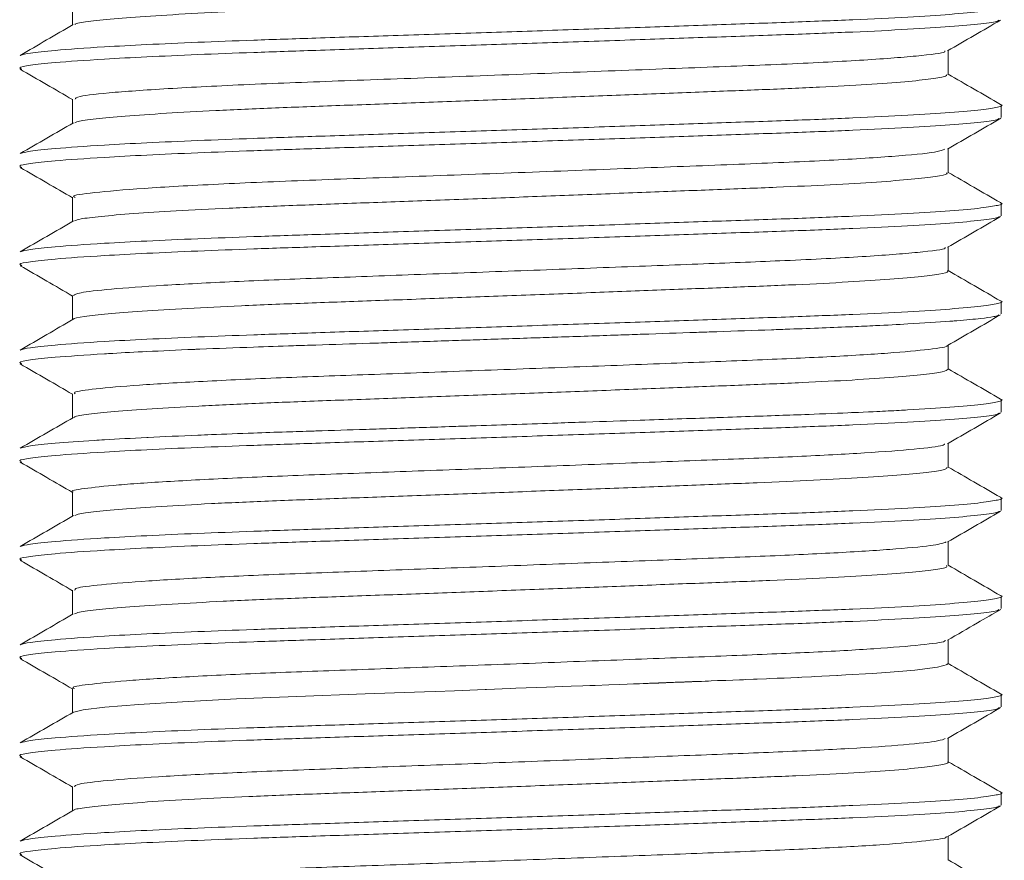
# Model space of a CAD drawing. Header units: millimetres. Extents: x 0 to 210, y 0 to 297.
# Tile 18 of 38: x 69 to 79, y 208 to 216. Entities that reach past the tile are written whole.
import ezdxf

# ---------------------------------------------------------------- set-up
doc = ezdxf.new("R2010")
doc.units = ezdxf.units.MM
doc.linetypes.add('HIDDEN', pattern=[1.905, 1.27, -0.635])
doc.layers.add('FORMAT', color=7, linetype='HIDDEN')

msp = doc.modelspace()

# ---------------------------------------------------------------- linework, layer by layer
at = {"layer": 'FORMAT', "linetype": 'Continuous', "lineweight": 15}
for p, q in [((69.133, 216.409), (69.133, 216.163)), ((78.051, 215.659), (78.051, 215.904)), ((69.133, 215.409), (69.133, 215.163)), ((78.592, 215.221), (78.592, 215.346)), ((78.051, 214.659), (78.051, 214.904)), ((69.133, 214.409), (69.133, 214.163)), ((78.592, 214.221), (78.592, 214.346)), ((78.051, 213.659), (78.051, 213.904)), ((69.133, 213.409), (69.133, 213.163)), ((78.592, 213.221), (78.592, 213.346)), ((78.051, 212.659), (78.051, 212.904)), ((69.133, 212.409), (69.133, 212.163)), ((78.592, 212.221), (78.592, 212.346)), ((78.051, 211.659), (78.051, 211.904)), ((69.133, 211.409), (69.133, 211.163)), ((78.592, 211.221), (78.592, 211.346)), ((78.051, 210.659), (78.051, 210.904)), ((69.133, 210.409), (69.133, 210.163)), ((78.592, 210.221), (78.592, 210.346)), ((78.051, 209.659), (78.051, 209.904)), ((69.133, 209.409), (69.133, 209.163)), ((78.592, 209.221), (78.592, 209.346)), ((78.051, 208.659), (78.051, 208.904)), ((69.133, 208.409), (69.133, 208.163)), ((78.592, 208.221), (78.592, 208.346)), ((78.051, 207.659), (78.051, 207.904))]:
    msp.add_line(p, q, dxfattribs=at)
at = {"layer": 'FORMAT', "linetype": 'Continuous', "lineweight": 0, "flags": 128}
msp.add_lwpolyline([(78.037, 209.659), (78.044, 209.651), (77.942, 209.624), (77.712, 209.596), (77.589, 209.585), (77.373, 209.568), (77.278, 209.562), (77.009, 209.546), (76.965, 209.543), (76.925, 209.541), (76.916, 209.54), (76.688, 209.529), (76.658, 209.527), (76.561, 209.523), (76.526, 209.521), (76.519, 209.521), (76.377, 209.514), (76.382, 209.515), (76.364, 209.514), (76.333, 209.513), (76.309, 209.512), (76.236, 209.509), (76.2, 209.507), (76.106, 209.503), (76.098, 209.503), (76.091, 209.503), (76.069, 209.502), (76.082, 209.502), (76.076, 209.502), (76.074, 209.502), (75.983, 209.499), (75.967, 209.498), (75.956, 209.497), (75.943, 209.497), (75.948, 209.497), (75.927, 209.496), (75.932, 209.496), (75.856, 209.494), (75.859, 209.494), (75.857, 209.494), (75.788, 209.491), (75.786, 209.491), (75.775, 209.49), (75.76, 209.49), (75.743, 209.489), (75.72, 209.488), (75.718, 209.488), (75.703, 209.488), (75.701, 209.488), (75.637, 209.485), (75.636, 209.485), (75.61, 209.484), (75.609, 209.484), (75.598, 209.484), (75.595, 209.483), (75.576, 209.483), (75.576, 209.483), (75.537, 209.481), (75.53, 209.481), (75.5, 209.48), (75.489, 209.479), (75.48, 209.479), (75.478, 209.479), (75.472, 209.479), (75.454, 209.478), (75.454, 209.478), (75.446, 209.478), (75.44, 209.477), (75.432, 209.477), (75.427, 209.477), (75.411, 209.476), (75.403, 209.476), (75.381, 209.475), (75.373, 209.475), (75.368, 209.475), (75.368, 209.475), (75.361, 209.474), (75.361, 209.474), (75.361, 209.474), (75.36, 209.474), (75.359, 209.474), (75.356, 209.474), (75.334, 209.473), (75.326, 209.473), (75.326, 209.473), (75.322, 209.473), (75.322, 209.473), (75.305, 209.472), (75.305, 209.472), (75.304, 209.472), (75.297, 209.472), (75.289, 209.472), (75.289, 209.472), (75.275, 209.471), (75.275, 209.471), (75.271, 209.471), (75.271, 209.471), (75.255, 209.47), (75.255, 209.47), (75.245, 209.47), (75.244, 209.47), (75.24, 209.47), (75.239, 209.47), (75.234, 209.47), (75.234, 209.47), (75.219, 209.469), (75.217, 209.469), (75.207, 209.468), (75.203, 209.468), (75.2, 209.468), (75.199, 209.468), (75.197, 209.468), (75.192, 209.468), (75.192, 209.468), (75.188, 209.468), (75.186, 209.468), (75.184, 209.468), (75.182, 209.468), (75.177, 209.467), (75.174, 209.467), (75.166, 209.467), (75.164, 209.467), (75.162, 209.467), (75.162, 209.467), (75.16, 209.467), (75.16, 209.467), (75.159, 209.467), (75.159, 209.467), (75.158, 209.467), (75.151, 209.466), (75.148, 209.466), (75.148, 209.466), (75.147, 209.466), (75.147, 209.466), (75.141, 209.466), (75.141, 209.466), (75.138, 209.466), (75.136, 209.466), (75.136, 209.466), (75.13, 209.466), (75.13, 209.466), (75.124, 209.465), (75.124, 209.465), (75.121, 209.465), (75.119, 209.465), (75.119, 209.465), (75.112, 209.465), (75.112, 209.465), (75.108, 209.465), (75.105, 209.465), (75.102, 209.464), (75.098, 209.464), (75.067, 209.463), (75.06, 209.463), (75.06, 209.463), (75.06, 209.463), (75.06, 209.463), (75.06, 209.463), (75.06, 209.463), (75.06, 209.463), (75.06, 209.463), (75.06, 209.463), (75.06, 209.463), (75.06, 209.463), (75.06, 209.463), (75.06, 209.463), (75.06, 209.463), (75.06, 209.463), (75.06, 209.463), (75.06, 209.463), (75.06, 209.463), (75.06, 209.463), (75.06, 209.463), (75.06, 209.463), (75.06, 209.463), (75.06, 209.463), (75.06, 209.463), (75.06, 209.463), (75.06, 209.463), (75.06, 209.463), (75.06, 209.463), (75.06, 209.463), (75.06, 209.463), (75.06, 209.463), (75.06, 209.463), (75.06, 209.463), (75.06, 209.463), (75.06, 209.463), (75.06, 209.463), (75.06, 209.463), (75.06, 209.463), (75.06, 209.463), (75.06, 209.463), (75.06, 209.463), (75.06, 209.463), (75.06, 209.463), (75.06, 209.463), (75.06, 209.463), (75.06, 209.463), (75.06, 209.463), (75.06, 209.463), (75.06, 209.463), (75.06, 209.463), (75.06, 209.463), (75.06, 209.463), (75.06, 209.463), (75.06, 209.463), (75.06, 209.463), (75.06, 209.463), (75.06, 209.463), (75.06, 209.463), (75.06, 209.463), (75.059, 209.463), (75.059, 209.463), (75.059, 209.463), (75.059, 209.463), (75.059, 209.463), (75.059, 209.463), (75.059, 209.463), (75.058, 209.463), (75.058, 209.463), (75.058, 209.463), (75.058, 209.463), (75.057, 209.463), (75.056, 209.463), (75.055, 209.463), (75.055, 209.463), (75.053, 209.463), (75.053, 209.463), (75.051, 209.463), (75.051, 209.463), (75.048, 209.462), (75.047, 209.462), (75.044, 209.462), (75.044, 209.462), (75.039, 209.462), (75.032, 209.462), (75.032, 209.462), (75.031, 209.462), (75.025, 209.461), (75.021, 209.461), (75.01, 209.461), (75.01, 209.461), (75.01, 209.461), (74.996, 209.46), (74.99, 209.46), (74.97, 209.459), (74.951, 209.459), (74.951, 209.459), (74.943, 209.458), (74.908, 209.457), (74.908, 209.457), (74.907, 209.457), (74.862, 209.455), (74.862, 209.455), (74.845, 209.455), (74.783, 209.452), (74.781, 209.452), (74.7, 209.449), (74.594, 209.445), (74.594, 209.445), (74.457, 209.44), (74.456, 209.44), (74.402, 209.438), (74.329, 209.435), (74.21, 209.431), (73.961, 209.421), (73.648, 209.41), (73.59, 209.407), (73.349, 209.398), (73.336, 209.398), (73.024, 209.386), (72.831, 209.379), (72.716, 209.375), (72.411, 209.364), (72.114, 209.353), (71.418, 209.328), (70.804, 209.302), (70.252, 209.274), (69.809, 209.246), (69.462, 209.218), (69.241, 209.192), (69.147, 209.168)], dxfattribs=at)
at = {"layer": 'FORMAT', "linetype": 'Continuous', "lineweight": 0}
for points, knots in [([(78.044, 216.659), (78.037, 216.651), (78.022, 216.635), (77.842, 216.608), (77.549, 216.58), (77.137, 216.552), (76.63, 216.525), (76.03, 216.5), (75.367, 216.475), (74.648, 216.447), (73.905, 216.419), (73.146, 216.391), (72.407, 216.364), (71.695, 216.338), (71.043, 216.313), (70.458, 216.286), (69.967, 216.258), (69.573, 216.23), (69.305, 216.202), (69.163, 216.182), (69.157, 216.17), (69.156, 216.167)], [0, 0, 0, 0, 0.049405, 0.103329, 0.158816, 0.21275, 0.268248, 0.32218, 0.377675, 0.431599, 0.487086, 0.541019, 0.596516, 0.650448, 0.705946, 0.759869, 0.815356, 0.869288, 0.924783, 0.978717, 1, 1, 1, 1]), ([(68.6, 215.854), (68.626, 215.862), (68.679, 215.878), (68.957, 215.907), (69.369, 215.937), (69.882, 215.964), (70.394, 215.987), (70.973, 216.009), (71.639, 216.031), (72.401, 216.056), (73.234, 216.083), (74.084, 216.111), (74.913, 216.139), (75.712, 216.167), (76.444, 216.191), (77.101, 216.217), (77.653, 216.244), (78.093, 216.272), (78.406, 216.3), (78.568, 216.328), (78.623, 216.345), (78.584, 216.354), (78.583, 216.354)], [0, 0, 0, 0, 0.051759, 0.106211, 0.173817, 0.218415, 0.263918, 0.308516, 0.35402, 0.406935, 0.461384, 0.514302, 0.568754, 0.62168, 0.676141, 0.729057, 0.783507, 0.836423, 0.890873, 0.943799, 0.99826, 1, 1, 1, 1]), ([(68.616, 215.714), (68.606, 215.719), (68.577, 215.732), (68.688, 215.753), (68.953, 215.782), (69.37, 215.812), (69.882, 215.839), (70.394, 215.862), (70.973, 215.884), (71.639, 215.906), (72.401, 215.931), (73.234, 215.958), (74.084, 215.986), (74.913, 216.014), (75.712, 216.042), (76.444, 216.066), (77.101, 216.092), (77.652, 216.119), (78.095, 216.147), (78.398, 216.175), (78.559, 216.198), (78.565, 216.21), (78.567, 216.213)], [0, 0, 0, 0, 0.030653, 0.083654, 0.138192, 0.205906, 0.250574, 0.296149, 0.340818, 0.386394, 0.439393, 0.493929, 0.54693, 0.601468, 0.654478, 0.709026, 0.762026, 0.816562, 0.869562, 0.924098, 0.977108, 1, 1, 1, 1]), ([(78.016, 215.9), (78.018, 215.896), (78.028, 215.88), (77.755, 215.847), (77.198, 215.804), (76.39, 215.763), (75.414, 215.727), (74.308, 215.684), (73.144, 215.641), (72.026, 215.6), (71.014, 215.563), (70.157, 215.521), (69.531, 215.478), (69.176, 215.44), (69.164, 215.418), (69.159, 215.409)], [0, 0, 0, 0, 0.022014, 0.106167, 0.19102, 0.273747, 0.354536, 0.438496, 0.523402, 0.606418, 0.687085, 0.770833, 0.855771, 0.939055, 1, 1, 1, 1]), ([(78.037, 215.659), (78.037, 215.653), (78.037, 215.639), (77.893, 215.614), (77.625, 215.586), (77.241, 215.558), (76.75, 215.531), (76.174, 215.505), (75.519, 215.481), (74.816, 215.453), (74.071, 215.425), (73.32, 215.397), (72.569, 215.37), (71.854, 215.344), (71.182, 215.319), (70.585, 215.292), (70.068, 215.264), (69.654, 215.236), (69.354, 215.208), (69.183, 215.186), (69.164, 215.173), (69.157, 215.168)], [0, 0, 0, 0, 0.03645, 0.092008, 0.146002, 0.20156, 0.255565, 0.311138, 0.365131, 0.42069, 0.474683, 0.53024, 0.584245, 0.639817, 0.693813, 0.749375, 0.803368, 0.858926, 0.912931, 0.968502, 1, 1, 1, 1]), ([(68.603, 214.855), (68.628, 214.862), (68.681, 214.878), (68.957, 214.907), (69.369, 214.937), (69.882, 214.964), (70.394, 214.987), (70.973, 215.009), (71.639, 215.031), (72.401, 215.056), (73.234, 215.083), (74.084, 215.111), (74.913, 215.139), (75.712, 215.167), (76.444, 215.191), (77.101, 215.217), (77.653, 215.244), (78.093, 215.272), (78.406, 215.3), (78.568, 215.328), (78.623, 215.345), (78.584, 215.354), (78.583, 215.354)], [0, 0, 0, 0, 0.050436, 0.104963, 0.172661, 0.21732, 0.262885, 0.307544, 0.35311, 0.406097, 0.460621, 0.513611, 0.568137, 0.621136, 0.675671, 0.728659, 0.783184, 0.836172, 0.890696, 0.943695, 0.99823, 1, 1, 1, 1]), ([(68.617, 214.713), (68.606, 214.718), (68.577, 214.732), (68.688, 214.753), (68.953, 214.782), (69.37, 214.812), (69.882, 214.839), (70.394, 214.862), (70.973, 214.884), (71.639, 214.906), (72.401, 214.931), (73.234, 214.958), (74.084, 214.986), (74.913, 215.014), (75.712, 215.042), (76.444, 215.066), (77.101, 215.092), (77.652, 215.119), (78.095, 215.147), (78.398, 215.175), (78.559, 215.198), (78.566, 215.21), (78.568, 215.213)], [0, 0, 0, 0, 0.031859, 0.084766, 0.139207, 0.206799, 0.251388, 0.296882, 0.341471, 0.386965, 0.43987, 0.494308, 0.547215, 0.601656, 0.654571, 0.709022, 0.761927, 0.816366, 0.869272, 0.92371, 0.976626, 1, 1, 1, 1]), ([(78.017, 214.9), (77.995, 214.89), (77.943, 214.866), (77.518, 214.826), (76.834, 214.783), (75.939, 214.746), (74.894, 214.706), (73.747, 214.663), (72.596, 214.62), (71.522, 214.583), (70.579, 214.543), (69.817, 214.5), (69.331, 214.457), (69.114, 214.428), (69.153, 214.412), (69.161, 214.408)], [0, 0, 0, 0, 0.0628089, 0.147622, 0.2317549, 0.3127104, 0.395072, 0.4798091, 0.5641125, 0.645317, 0.727353, 0.8119929, 0.8964461, 0.9779607, 1, 1, 1, 1]), ([(78.034, 214.659), (78.038, 214.655), (78.05, 214.643), (77.935, 214.621), (77.698, 214.593), (77.335, 214.564), (76.871, 214.537), (76.309, 214.511), (75.675, 214.487), (74.976, 214.46), (74.244, 214.432), (73.487, 214.403), (72.739, 214.376), (72.009, 214.349), (71.331, 214.325), (70.71, 214.298), (70.178, 214.271), (69.736, 214.243), (69.412, 214.215), (69.205, 214.19), (69.169, 214.175), (69.153, 214.168)], [0, 0, 0, 0, 0.025386, 0.079381, 0.134941, 0.188943, 0.244512, 0.298517, 0.35409, 0.408084, 0.463645, 0.517646, 0.573212, 0.627219, 0.682792, 0.736787, 0.792347, 0.846346, 0.901911, 0.955918, 1, 1, 1, 1]), ([(68.604, 213.855), (68.629, 213.862), (68.682, 213.878), (68.957, 213.907), (69.369, 213.937), (69.882, 213.964), (70.394, 213.987), (70.973, 214.009), (71.639, 214.031), (72.401, 214.056), (73.234, 214.083), (74.084, 214.111), (74.913, 214.139), (75.712, 214.167), (76.444, 214.191), (77.101, 214.217), (77.653, 214.244), (78.093, 214.272), (78.406, 214.3), (78.569, 214.328), (78.622, 214.345), (78.581, 214.355), (78.579, 214.355)], [0, 0, 0, 0, 0.049846, 0.104288, 0.171881, 0.216471, 0.261965, 0.306555, 0.35205, 0.404955, 0.459395, 0.512302, 0.566744, 0.61966, 0.674111, 0.727017, 0.781457, 0.834363, 0.888803, 0.941719, 0.99617, 1, 1, 1, 1]), ([(68.617, 213.713), (68.606, 213.718), (68.577, 213.732), (68.688, 213.753), (68.953, 213.782), (69.37, 213.812), (69.882, 213.839), (70.394, 213.862), (70.973, 213.884), (71.639, 213.906), (72.401, 213.931), (73.234, 213.958), (74.084, 213.986), (74.913, 214.014), (75.712, 214.042), (76.444, 214.066), (77.101, 214.092), (77.652, 214.119), (78.095, 214.147), (78.398, 214.175), (78.559, 214.198), (78.565, 214.209), (78.567, 214.213)], [0, 0, 0, 0, 0.031733, 0.08469, 0.139182, 0.20684, 0.251471, 0.297009, 0.34164, 0.387178, 0.440133, 0.494624, 0.547581, 0.602074, 0.65504, 0.709542, 0.762498, 0.816989, 0.869945, 0.924436, 0.977402, 1, 1, 1, 1]), ([(78.018, 213.899), (78.021, 213.897), (78.034, 213.881), (77.769, 213.848), (77.223, 213.805), (76.451, 213.766), (75.564, 213.732), (74.602, 213.695), (73.573, 213.657), (72.553, 213.619), (71.601, 213.585), (70.749, 213.551), (70.029, 213.513), (69.5, 213.474), (69.184, 213.439), (69.157, 213.419), (69.144, 213.409)], [0, 0, 0, 0, 0.018766, 0.102885, 0.187805, 0.270695, 0.342365, 0.416627, 0.492215, 0.56712, 0.639446, 0.71203, 0.787061, 0.862617, 0.936693, 1, 1, 1, 1]), ([(78.04, 213.659), (78.043, 213.657), (78.062, 213.647), (77.971, 213.627), (77.763, 213.599), (77.428, 213.571), (76.983, 213.543), (76.445, 213.516), (75.822, 213.492), (75.14, 213.466), (74.409, 213.438), (73.661, 213.41), (72.904, 213.382), (72.173, 213.355), (71.476, 213.331), (70.846, 213.305), (70.288, 213.277), (69.829, 213.249), (69.47, 213.221), (69.245, 213.194), (69.138, 213.177), (69.144, 213.168), (69.144, 213.167)], [0, 0, 0, 0, 0.011672, 0.06717, 0.121101, 0.176595, 0.230538, 0.286045, 0.339981, 0.395481, 0.449412, 0.504906, 0.558848, 0.614354, 0.668292, 0.723794, 0.777725, 0.833219, 0.88716, 0.942665, 0.996604, 1, 1, 1, 1]), ([(68.6, 212.854), (68.626, 212.862), (68.679, 212.878), (68.957, 212.907), (69.369, 212.937), (69.882, 212.964), (70.394, 212.987), (70.973, 213.009), (71.639, 213.031), (72.401, 213.056), (73.234, 213.083), (74.084, 213.111), (74.913, 213.139), (75.712, 213.167), (76.444, 213.191), (77.101, 213.217), (77.653, 213.244), (78.093, 213.272), (78.406, 213.3), (78.568, 213.328), (78.623, 213.345), (78.584, 213.354), (78.583, 213.354)], [0, 0, 0, 0, 0.051648, 0.106122, 0.173754, 0.21837, 0.263891, 0.308506, 0.354027, 0.406963, 0.461434, 0.514373, 0.568846, 0.621793, 0.676275, 0.729212, 0.783684, 0.83662, 0.891091, 0.944038, 0.998521, 1, 1, 1, 1]), ([(68.616, 212.714), (68.606, 212.719), (68.577, 212.732), (68.688, 212.753), (68.953, 212.782), (69.283, 212.805), (69.62, 212.825), (69.908, 212.84), (70.212, 212.854), (70.402, 212.862), (70.596, 212.87), (70.913, 212.882), (71.318, 212.896), (71.711, 212.908), (72.052, 212.919), (72.516, 212.934), (72.879, 212.946), (73.36, 212.962), (73.719, 212.974), (74.203, 212.99), (74.563, 213.002), (74.846, 213.012), (75.114, 213.021), (75.377, 213.03), (75.82, 213.045), (76.138, 213.056), (76.607, 213.073), (76.967, 213.087), (77.356, 213.104), (77.711, 213.123), (77.952, 213.138), (78.098, 213.149), (78.22, 213.159), (78.384, 213.174), (78.499, 213.191), (78.565, 213.203), (78.566, 213.21), (78.567, 213.213)], [0, 0, 0, 0, 0.030631, 0.083601, 0.138108, 0.205782, 0.215397, 0.250444, 0.292765, 0.296, 0.297866, 0.340647, 0.370139, 0.386223, 0.423451, 0.43923, 0.478329, 0.493775, 0.53164, 0.546783, 0.586516, 0.601329, 0.602397, 0.639828, 0.654347, 0.694704, 0.708901, 0.76187, 0.783214, 0.816423, 0.869392, 0.871714, 0.879662, 0.923928, 0.960235, 0.976946, 1, 1, 1, 1]), ([(78.037, 212.9), (78.038, 212.899), (78.054, 212.887), (77.873, 212.861), (77.475, 212.823), (76.851, 212.785), (76.076, 212.751), (75.174, 212.717), (74.176, 212.679), (73.141, 212.641), (72.146, 212.604), (71.231, 212.572), (70.43, 212.535), (69.78, 212.497), (69.347, 212.459), (69.137, 212.43), (69.155, 212.414), (69.161, 212.409)], [0, 0, 0, 0, 0.004048, 0.078261, 0.15377, 0.228568, 0.300769, 0.37332, 0.44829, 0.523755, 0.597714, 0.669249, 0.742989, 0.818401, 0.893493, 0.966323, 1, 1, 1, 1]), ([(78.051, 212.659), (78.039, 212.65), (78.015, 212.633), (77.82, 212.605), (77.512, 212.577), (77.094, 212.549), (76.572, 212.522), (75.971, 212.498), (75.296, 212.472), (74.579, 212.444), (73.828, 212.416), (73.076, 212.388), (72.333, 212.361), (71.631, 212.336), (70.98, 212.311), (70.408, 212.283), (69.922, 212.255), (69.542, 212.227), (69.284, 212.2), (69.156, 212.18), (69.154, 212.17), (69.153, 212.168)], [0, 0, 0, 0, 0.054018, 0.109603, 0.163625, 0.219213, 0.273243, 0.328841, 0.382859, 0.438444, 0.492464, 0.548049, 0.60208, 0.657678, 0.711696, 0.76728, 0.821297, 0.87688, 0.930911, 0.986509, 1, 1, 1, 1]), ([(68.603, 211.855), (68.628, 211.862), (68.681, 211.878), (68.939, 211.905), (69.229, 211.927), (69.55, 211.946), (69.738, 211.956), (70.055, 211.972), (70.272, 211.982), (70.636, 211.996), (70.934, 212.008), (71.284, 212.02), (71.499, 212.026), (71.767, 212.035), (72.039, 212.044), (72.504, 212.059), (72.88, 212.071), (73.44, 212.09), (73.895, 212.105), (74.453, 212.124), (74.991, 212.142), (75.431, 212.157), (75.706, 212.166), (75.974, 212.176), (76.412, 212.191), (76.684, 212.2), (77.17, 212.221), (76.984, 212.213), (77.243, 212.224), (77.403, 212.232), (77.51, 212.237), (77.776, 212.252), (78.093, 212.272), (78.406, 212.3), (78.568, 212.328), (78.623, 212.345), (78.584, 212.354), (78.583, 212.354)], [0, 0, 0, 0, 0.050138, 0.104596, 0.160353, 0.172267, 0.21687, 0.217954, 0.262381, 0.273745, 0.307006, 0.331364, 0.350259, 0.352545, 0.387172, 0.405508, 0.444784, 0.460005, 0.512929, 0.531308, 0.567432, 0.617824, 0.620373, 0.625206, 0.674857, 0.704352, 0.727825, 0.728333, 0.751298, 0.751419, 0.774263, 0.783355, 0.836277, 0.890734, 0.943666, 0.998134, 1, 1, 1, 1]), ([(68.617, 211.713), (68.606, 211.718), (68.577, 211.732), (68.688, 211.753), (68.953, 211.782), (69.37, 211.812), (69.882, 211.839), (70.394, 211.862), (70.973, 211.884), (71.639, 211.906), (72.401, 211.931), (73.234, 211.958), (74.084, 211.986), (74.913, 212.014), (75.712, 212.042), (76.444, 212.066), (77.101, 212.092), (77.652, 212.119), (78.095, 212.147), (78.398, 212.175), (78.559, 212.198), (78.566, 212.21), (78.568, 212.213)], [0, 0, 0, 0, 0.031939, 0.08485, 0.139295, 0.206893, 0.251485, 0.296983, 0.341575, 0.387073, 0.439982, 0.494425, 0.547336, 0.601781, 0.6547, 0.709155, 0.762064, 0.816508, 0.869417, 0.92386, 0.976779, 1, 1, 1, 1]), ([(78.015, 211.9), (78.012, 211.894), (78.001, 211.877), (77.733, 211.845), (77.236, 211.807), (76.544, 211.77), (75.713, 211.738), (74.767, 211.702), (73.744, 211.663), (72.717, 211.625), (71.752, 211.59), (70.88, 211.557), (70.139, 211.519), (69.565, 211.481), (69.237, 211.443), (69.101, 211.422), (69.137, 211.409), (69.139, 211.409)], [0, 0, 0, 0, 0.034826, 0.109799, 0.185238, 0.259143, 0.330657, 0.404418, 0.479822, 0.554876, 0.627642, 0.699627, 0.77428, 0.849787, 0.924139, 0.995818, 1, 1, 1, 1]), ([(78.039, 211.659), (78.037, 211.652), (78.031, 211.637), (77.871, 211.612), (77.594, 211.584), (77.195, 211.555), (76.7, 211.528), (76.111, 211.503), (75.456, 211.478), (74.741, 211.451), (74.001, 211.423), (73.243, 211.394), (72.501, 211.367), (71.783, 211.341), (71.123, 211.317), (70.527, 211.29), (70.025, 211.262), (69.617, 211.233), (69.333, 211.206), (69.175, 211.184), (69.162, 211.172), (69.158, 211.168)], [0, 0, 0, 0, 0.043092, 0.097075, 0.152624, 0.206618, 0.262178, 0.316171, 0.37173, 0.425713, 0.481262, 0.535255, 0.590813, 0.644807, 0.700367, 0.754351, 0.809901, 0.863892, 0.919448, 0.973443, 1, 1, 1, 1]), ([(68.603, 210.855), (68.628, 210.862), (68.681, 210.878), (68.957, 210.907), (69.369, 210.937), (69.882, 210.964), (70.394, 210.987), (70.973, 211.009), (71.639, 211.031), (72.401, 211.056), (73.234, 211.083), (74.084, 211.111), (74.913, 211.139), (75.712, 211.167), (76.444, 211.191), (77.101, 211.217), (77.653, 211.244), (78.093, 211.272), (78.406, 211.3), (78.569, 211.328), (78.622, 211.345), (78.581, 211.355), (78.579, 211.355)], [0, 0, 0, 0, 0.050104, 0.10453, 0.172105, 0.216683, 0.262165, 0.306742, 0.352224, 0.405115, 0.459539, 0.512432, 0.566859, 0.61976, 0.674196, 0.727087, 0.781513, 0.834404, 0.888828, 0.94173, 0.996166, 1, 1, 1, 1]), ([(68.617, 210.713), (68.606, 210.718), (68.577, 210.732), (68.688, 210.753), (68.953, 210.782), (69.37, 210.812), (69.882, 210.839), (70.394, 210.862), (70.973, 210.884), (71.639, 210.906), (72.401, 210.931), (73.234, 210.958), (74.084, 210.986), (74.913, 211.014), (75.712, 211.042), (76.444, 211.066), (77.101, 211.092), (77.652, 211.119), (78.095, 211.147), (78.398, 211.175), (78.559, 211.198), (78.565, 211.21), (78.567, 211.213)], [0, 0, 0, 0, 0.03178, 0.084728, 0.139212, 0.206858, 0.251482, 0.297012, 0.341636, 0.387166, 0.440113, 0.494594, 0.547543, 0.602027, 0.654984, 0.709477, 0.762424, 0.816907, 0.869854, 0.924335, 0.977293, 1, 1, 1, 1]), ([(78.032, 210.9), (78.001, 210.889), (77.935, 210.866), (77.551, 210.829), (76.966, 210.791), (76.212, 210.756), (75.33, 210.723), (74.346, 210.686), (73.311, 210.647), (72.305, 210.61), (71.375, 210.577), (70.553, 210.542), (69.874, 210.503), (69.402, 210.465), (69.154, 210.434), (69.157, 210.416), (69.159, 210.409)], [0, 0, 0, 0, 0.0657851, 0.1412581, 0.2163519, 0.2891286, 0.3612078, 0.4359461, 0.5115102, 0.5858898, 0.6576044, 0.730931, 0.8062426, 0.8815679, 0.9549333, 1, 1, 1, 1]), ([(78.035, 210.659), (78.038, 210.654), (78.045, 210.641), (77.918, 210.618), (77.666, 210.59), (77.296, 210.562), (76.818, 210.534), (76.253, 210.508), (75.606, 210.484), (74.909, 210.457), (74.167, 210.429), (73.416, 210.401), (72.663, 210.373), (71.944, 210.347), (71.264, 210.323), (70.657, 210.296), (70.128, 210.268), (69.701, 210.24), (69.385, 210.212), (69.194, 210.188), (69.165, 210.173), (69.153, 210.167)], [0, 0, 0, 0, 0.029504, 0.084991, 0.138914, 0.1944, 0.248336, 0.303836, 0.357762, 0.413251, 0.467175, 0.522662, 0.576597, 0.632098, 0.686025, 0.741517, 0.795441, 0.850928, 0.904863, 0.960363, 1, 1, 1, 1]), ([(68.6, 209.854), (68.626, 209.862), (68.679, 209.878), (68.957, 209.907), (69.369, 209.937), (69.882, 209.964), (70.394, 209.987), (70.973, 210.009), (71.639, 210.031), (72.401, 210.056), (73.234, 210.083), (74.084, 210.111), (74.913, 210.139), (75.712, 210.167), (76.444, 210.191), (77.101, 210.217), (77.653, 210.244), (78.093, 210.272), (78.406, 210.3), (78.568, 210.328), (78.623, 210.345), (78.585, 210.354), (78.584, 210.354)], [0, 0, 0, 0, 0.051549, 0.106042, 0.173699, 0.21833, 0.263867, 0.308498, 0.354036, 0.40699, 0.461481, 0.514438, 0.56893, 0.621896, 0.676398, 0.729353, 0.783844, 0.836799, 0.89129, 0.944255, 0.998757, 1, 1, 1, 1]), ([(68.616, 209.714), (68.606, 209.719), (68.577, 209.732), (68.688, 209.753), (68.953, 209.782), (69.37, 209.812), (69.882, 209.839), (70.394, 209.862), (70.973, 209.884), (71.639, 209.906), (72.401, 209.931), (73.234, 209.958), (74.084, 209.986), (74.913, 210.014), (75.712, 210.042), (76.444, 210.066), (77.101, 210.092), (77.652, 210.119), (78.095, 210.147), (78.398, 210.175), (78.559, 210.198), (78.566, 210.21), (78.568, 210.213)], [0, 0, 0, 0, 0.030679, 0.083655, 0.138168, 0.20585, 0.250498, 0.296052, 0.3407, 0.386255, 0.439229, 0.49374, 0.546717, 0.60123, 0.654215, 0.708737, 0.761712, 0.816224, 0.869199, 0.92371, 0.976695, 1, 1, 1, 1]), ([(78.02, 209.9), (78.02, 209.896), (78.023, 209.881), (77.794, 209.852), (77.334, 209.813), (76.668, 209.776), (75.859, 209.743), (74.93, 209.708), (73.915, 209.669), (72.883, 209.631), (71.906, 209.595), (71.016, 209.563), (70.25, 209.526), (69.646, 209.487), (69.275, 209.449), (69.114, 209.425), (69.146, 209.411), (69.152, 209.409)], [0, 0, 0, 0, 0.022864, 0.097576, 0.173084, 0.247379, 0.319023, 0.39234, 0.467613, 0.542871, 0.616142, 0.687808, 0.762137, 0.837648, 0.912332, 0.984357, 1, 1, 1, 1]), ([(68.604, 208.855), (68.629, 208.862), (68.682, 208.878), (68.957, 208.907), (69.369, 208.937), (69.882, 208.964), (70.394, 208.987), (70.973, 209.009), (71.639, 209.031), (72.401, 209.056), (73.234, 209.083), (74.084, 209.111), (74.913, 209.139), (75.712, 209.167), (76.444, 209.191), (77.101, 209.217), (77.653, 209.244), (78.093, 209.272), (78.406, 209.3), (78.568, 209.328), (78.623, 209.345), (78.584, 209.354), (78.582, 209.354)], [0, 0, 0, 0, 0.049932, 0.104475, 0.172195, 0.216868, 0.262448, 0.307121, 0.3527, 0.405705, 0.460246, 0.513252, 0.567796, 0.62081, 0.675363, 0.728368, 0.78291, 0.835915, 0.890456, 0.943471, 0.998024, 1, 1, 1, 1]), ([(68.617, 208.713), (68.606, 208.718), (68.576, 208.732), (68.688, 208.753), (68.953, 208.782), (69.37, 208.812), (69.882, 208.839), (70.394, 208.862), (70.973, 208.884), (71.639, 208.906), (72.401, 208.931), (73.234, 208.958), (74.084, 208.986), (74.913, 209.014), (75.712, 209.042), (76.444, 209.066), (77.101, 209.092), (77.652, 209.119), (78.095, 209.147), (78.398, 209.175), (78.559, 209.198), (78.566, 209.21), (78.567, 209.213)], [0, 0, 0, 0, 0.031991, 0.084907, 0.139358, 0.206963, 0.251561, 0.297063, 0.34166, 0.387163, 0.440077, 0.494526, 0.547443, 0.601894, 0.654819, 0.709279, 0.762195, 0.816644, 0.869559, 0.924008, 0.976933, 1, 1, 1, 1]), ([(78.021, 208.9), (78.004, 208.891), (77.963, 208.871), (77.628, 208.835), (77.076, 208.797), (76.346, 208.762), (75.483, 208.729), (74.513, 208.692), (73.482, 208.653), (72.467, 208.616), (71.522, 208.582), (70.68, 208.548), (69.974, 208.51), (69.465, 208.471), (69.172, 208.437), (69.157, 208.417), (69.15, 208.409)], [0, 0, 0, 0, 0.0535316, 0.1288119, 0.2040467, 0.2772689, 0.3489488, 0.4233023, 0.4988084, 0.573458, 0.645439, 0.7182072, 0.7932622, 0.8686644, 0.9424207, 1, 1, 1, 1]), ([(78.045, 208.659), (78.047, 208.658), (78.068, 208.649), (77.989, 208.63), (77.798, 208.603), (77.477, 208.574), (77.045, 208.546), (76.519, 208.52), (75.905, 208.495), (75.231, 208.469), (74.503, 208.442), (73.757, 208.414), (72.999, 208.385), (72.265, 208.358), (71.562, 208.334), (70.923, 208.308), (70.354, 208.281), (69.882, 208.253), (69.509, 208.224), (69.267, 208.197), (69.148, 208.179), (69.15, 208.169), (69.151, 208.168)], [0, 0, 0, 0, 0.00515, 0.0606959, 0.1146719, 0.1702125, 0.2241998, 0.2797529, 0.333735, 0.3892829, 0.4432589, 0.4987995, 0.5527859, 0.608338, 0.6623217, 0.7178714, 0.7718473, 0.8273879, 0.8813732, 0.9369239, 0.9909091, 1, 1, 1, 1]), ([(68.603, 207.855), (68.628, 207.862), (68.681, 207.878), (68.957, 207.907), (69.369, 207.937), (69.882, 207.964), (70.394, 207.987), (70.973, 208.009), (71.639, 208.031), (72.401, 208.056), (73.234, 208.083), (74.084, 208.111), (74.913, 208.139), (75.712, 208.167), (76.444, 208.191), (77.101, 208.217), (77.653, 208.244), (78.093, 208.272), (78.406, 208.3), (78.569, 208.328), (78.622, 208.345), (78.581, 208.355), (78.579, 208.355)], [0, 0, 0, 0, 0.050379, 0.104794, 0.172354, 0.216922, 0.262393, 0.306961, 0.352433, 0.405312, 0.459725, 0.512606, 0.567021, 0.619911, 0.674335, 0.727215, 0.781628, 0.834508, 0.88892, 0.94181, 0.996234, 1, 1, 1, 1]), ([(68.617, 207.713), (68.606, 207.718), (68.577, 207.732), (68.688, 207.753), (68.953, 207.782), (69.37, 207.812), (69.882, 207.839), (70.394, 207.862), (70.973, 207.884), (71.639, 207.906), (72.401, 207.931), (73.234, 207.958), (74.084, 207.986), (74.913, 208.014), (75.712, 208.042), (76.444, 208.066), (77.101, 208.092), (77.652, 208.119), (78.095, 208.147), (78.398, 208.175), (78.559, 208.198), (78.565, 208.21), (78.567, 208.213)], [0, 0, 0, 0, 0.031794, 0.084733, 0.139208, 0.206843, 0.25146, 0.296982, 0.341598, 0.387121, 0.440058, 0.494531, 0.547471, 0.601945, 0.654894, 0.709378, 0.762316, 0.816789, 0.869727, 0.9242, 0.977148, 1, 1, 1, 1]), ([(78.03, 207.9), (78.031, 207.898), (78.044, 207.885), (77.847, 207.858), (77.427, 207.819), (76.789, 207.782), (76.001, 207.749), (75.09, 207.714), (74.086, 207.676), (73.051, 207.637), (72.062, 207.601), (71.156, 207.569), (70.367, 207.532), (69.732, 207.494), (69.32, 207.455), (69.129, 207.428), (69.153, 207.413), (69.159, 207.409)], [0, 0, 0, 0, 0.010268, 0.08471, 0.160277, 0.234958, 0.306958, 0.379829, 0.454962, 0.530413, 0.604188, 0.675761, 0.749761, 0.825266, 0.900273, 0.972859, 1, 1, 1, 1])]:
    msp.add_open_spline(points, degree=3, knots=knots, dxfattribs=at)
at = {"layer": 'FORMAT', "linetype": 'Continuous', "lineweight": 15}
for points, knots in [([(78.043, 215.9), (78.133, 215.952), (78.314, 216.057), (78.495, 216.161), (78.585, 216.213)], [0, 0, 0, 0, 0.4999683, 1, 1, 1, 1]), ([(69.14, 216.167), (69.05, 216.115), (68.869, 216.011), (68.689, 215.906), (68.598, 215.854)], [0, 0, 0, 0, 0.499968, 1, 1, 1, 1]), ([(68.598, 215.714), (68.688, 215.662), (68.867, 215.559), (69.045, 215.455), (69.133, 215.404)], [0, 0, 0, 0, 0.506456, 1, 1, 1, 1]), ([(78.585, 215.354), (78.495, 215.406), (78.317, 215.509), (78.138, 215.612), (78.051, 215.663)], [0, 0, 0, 0, 0.507291, 1, 1, 1, 1]), ([(78.043, 214.9), (78.134, 214.952), (78.314, 215.057), (78.495, 215.161), (78.586, 215.214)], [0, 0, 0, 0, 0.499962, 1, 1, 1, 1]), ([(69.142, 215.168), (69.051, 215.116), (68.871, 215.011), (68.69, 214.907), (68.6, 214.855)], [0, 0, 0, 0, 0.499967, 1, 1, 1, 1]), ([(68.599, 214.713), (68.689, 214.661), (68.867, 214.558), (69.046, 214.455), (69.133, 214.404)], [0, 0, 0, 0, 0.507447, 1, 1, 1, 1]), ([(78.583, 214.355), (78.493, 214.407), (78.315, 214.51), (78.138, 214.613), (78.051, 214.663)], [0, 0, 0, 0, 0.50898, 1, 1, 1, 1]), ([(78.043, 213.9), (78.133, 213.952), (78.314, 214.057), (78.495, 214.161), (78.585, 214.213)], [0, 0, 0, 0, 0.499967, 1, 1, 1, 1]), ([(69.142, 214.168), (69.052, 214.116), (68.871, 214.011), (68.69, 213.907), (68.6, 213.855)], [0, 0, 0, 0, 0.499964, 1, 1, 1, 1]), ([(68.599, 213.713), (68.689, 213.661), (68.867, 213.558), (69.045, 213.455), (69.133, 213.404)], [0, 0, 0, 0, 0.507212, 1, 1, 1, 1]), ([(78.585, 213.354), (78.495, 213.406), (78.317, 213.509), (78.139, 213.612), (78.051, 213.663)], [0, 0, 0, 0, 0.50705, 1, 1, 1, 1]), ([(78.043, 212.9), (78.134, 212.952), (78.314, 213.057), (78.495, 213.161), (78.585, 213.214)], [0, 0, 0, 0, 0.499969, 1, 1, 1, 1]), ([(69.141, 213.167), (69.05, 213.115), (68.87, 213.011), (68.689, 212.906), (68.599, 212.854)], [0, 0, 0, 0, 0.499968, 1, 1, 1, 1]), ([(68.598, 212.714), (68.688, 212.662), (68.867, 212.559), (69.045, 212.455), (69.133, 212.404)], [0, 0, 0, 0, 0.506471, 1, 1, 1, 1]), ([(78.585, 212.354), (78.495, 212.406), (78.317, 212.509), (78.138, 212.612), (78.051, 212.663)], [0, 0, 0, 0, 0.50737, 1, 1, 1, 1]), ([(78.043, 211.9), (78.134, 211.952), (78.314, 212.057), (78.495, 212.161), (78.585, 212.214)], [0, 0, 0, 0, 0.499962, 1, 1, 1, 1]), ([(69.142, 212.168), (69.051, 212.116), (68.871, 212.011), (68.69, 211.907), (68.6, 211.855)], [0, 0, 0, 0, 0.499968, 1, 1, 1, 1]), ([(68.599, 211.713), (68.689, 211.661), (68.867, 211.558), (69.046, 211.455), (69.133, 211.404)], [0, 0, 0, 0, 0.507495, 1, 1, 1, 1]), ([(78.583, 211.355), (78.493, 211.407), (78.315, 211.51), (78.138, 211.613), (78.051, 211.663)], [0, 0, 0, 0, 0.509003, 1, 1, 1, 1]), ([(78.043, 210.9), (78.133, 210.952), (78.314, 211.057), (78.495, 211.161), (78.585, 211.213)], [0, 0, 0, 0, 0.499968, 1, 1, 1, 1]), ([(69.142, 211.168), (69.052, 211.116), (68.871, 211.011), (68.69, 210.907), (68.6, 210.855)], [0, 0, 0, 0, 0.4999646, 1, 1, 1, 1]), ([(68.599, 210.713), (68.689, 210.661), (68.867, 210.558), (69.045, 210.455), (69.133, 210.404)], [0, 0, 0, 0, 0.507259, 1, 1, 1, 1]), ([(78.585, 210.354), (78.495, 210.406), (78.317, 210.509), (78.139, 210.612), (78.051, 210.663)], [0, 0, 0, 0, 0.506853, 1, 1, 1, 1]), ([(78.043, 209.9), (78.145, 209.959), (78.326, 210.063), (78.506, 210.168), (78.586, 210.214)], [0, 0, 0, 0, 0.562507, 1, 1, 1, 1]), ([(69.141, 210.167), (69.05, 210.115), (68.87, 210.011), (68.689, 209.906), (68.599, 209.854)], [0, 0, 0, 0, 0.499967, 1, 1, 1, 1]), ([(68.598, 209.714), (68.688, 209.662), (68.867, 209.558), (69.045, 209.455), (69.133, 209.404)], [0, 0, 0, 0, 0.506518, 1, 1, 1, 1]), ([(78.585, 209.354), (78.495, 209.406), (78.316, 209.509), (78.138, 209.612), (78.051, 209.663)], [0, 0, 0, 0, 0.507454, 1, 1, 1, 1]), ([(78.043, 208.9), (78.134, 208.952), (78.314, 209.057), (78.495, 209.161), (78.585, 209.214)], [0, 0, 0, 0, 0.499962, 1, 1, 1, 1]), ([(69.142, 209.168), (69.052, 209.116), (68.871, 209.011), (68.69, 208.907), (68.6, 208.855)], [0, 0, 0, 0, 0.499968, 1, 1, 1, 1]), ([(68.599, 208.713), (68.689, 208.661), (68.867, 208.558), (69.046, 208.455), (69.133, 208.404)], [0, 0, 0, 0, 0.507518, 1, 1, 1, 1]), ([(78.583, 208.355), (78.493, 208.407), (78.315, 208.51), (78.138, 208.613), (78.051, 208.663)], [0, 0, 0, 0, 0.508959, 1, 1, 1, 1]), ([(78.043, 207.9), (78.133, 207.952), (78.314, 208.057), (78.495, 208.161), (78.585, 208.213)], [0, 0, 0, 0, 0.499969, 1, 1, 1, 1]), ([(69.142, 208.168), (69.051, 208.116), (68.871, 208.011), (68.69, 207.907), (68.6, 207.854)], [0, 0, 0, 0, 0.499965, 1, 1, 1, 1]), ([(68.599, 207.713), (68.689, 207.661), (68.867, 207.558), (69.045, 207.455), (69.133, 207.404)], [0, 0, 0, 0, 0.507278, 1, 1, 1, 1]), ([(78.586, 207.354), (78.495, 207.406), (78.317, 207.509), (78.139, 207.612), (78.051, 207.663)], [0, 0, 0, 0, 0.50668, 1, 1, 1, 1])]:
    msp.add_open_spline(points, degree=3, knots=knots, dxfattribs=at)

doc.saveas('drawing.dxf')
